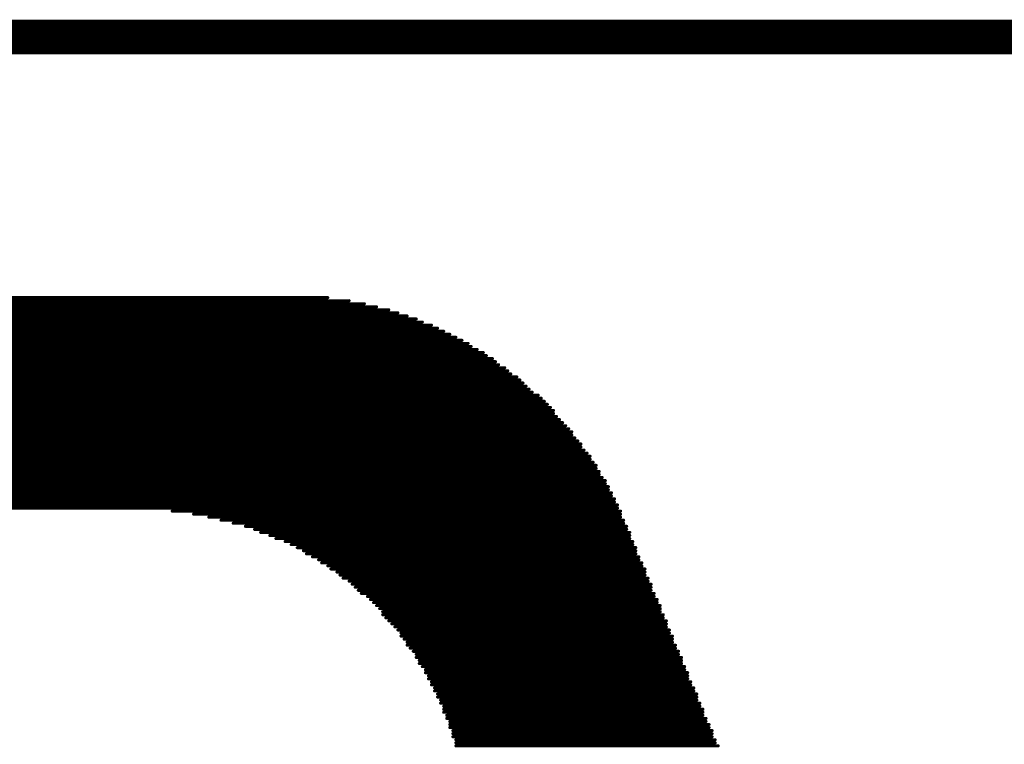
# Model space of a CAD drawing. Header units: millimetres. Extents: x 138 to 555, y 26 to 334.
# Tile 48 of 202: x 318.9 to 323, y 46.85 to 49.86. Entities that reach past the tile are written whole.
import ezdxf

# ---------------------------------------------------------------- set-up
doc = ezdxf.new("R2010")
doc.units = ezdxf.units.MM
doc.layers.add('Mechanical31', color=56, linetype='Continuous')
doc.layers.add('Mechanical32', color=56, linetype='Continuous')

# ---------------------------------------------------------------- blocks, each defined once
blk = doc.blocks.new('CARTOUCHE_STM_TOP_485')
at = {"layer": 'Mechanical31', "const_width": 0.12}
blk.add_lwpolyline([(0, 24), (121, 24)], dxfattribs=at)
blk = doc.blocks.new('CARTOUCHE_STM_BOTTOM_486')
at = {"layer": 'Mechanical32'}
for points, const_width in [([(0, 24), (121, 24)], 0.12), ([(107.6279, 22.8768), (116.3401, 22.8768)], 0.0127), ([(107.6406, 22.8895), (116.2766, 22.8895)], 0.0127), ([(107.6533, 22.9022), (116.1877, 22.9022)], 0.0127), ([(107.6152, 22.8641), (116.3909, 22.8641)], 0.0127), ([(107.6152, 22.8514), (116.4417, 22.8514)], 0.0127), ([(107.6152, 22.8387), (116.4798, 22.8387)], 0.0127), ([(107.6152, 22.826), (116.5179, 22.826)], 0.0127), ([(107.6152, 22.8133), (116.556, 22.8133)], 0.0127), ([(107.6152, 22.8006), (116.5814, 22.8006)], 0.0127), ([(107.6152, 22.7879), (116.6195, 22.7879)], 0.0127), ([(107.6152, 22.7752), (116.6449, 22.7752)], 0.0127), ([(107.6279, 22.7625), (116.6703, 22.7625)], 0.0127), ([(107.6279, 22.7498), (116.6957, 22.7498)], 0.0127), ([(107.6406, 22.7371), (116.7211, 22.7371)], 0.0127), ([(107.6406, 22.7244), (116.7465, 22.7244)], 0.0127), ([(107.6406, 22.7117), (116.7719, 22.7117)], 0.0127), ([(107.6533, 22.699), (116.7846, 22.699)], 0.0127), ([(107.6533, 22.6863), (116.81, 22.6863)], 0.0127), ([(107.666, 22.6736), (116.8354, 22.6736)], 0.0127), ([(107.666, 22.6609), (116.8481, 22.6609)], 0.0127), ([(107.666, 22.6482), (116.8735, 22.6482)], 0.0127), ([(107.6787, 22.6355), (116.8862, 22.6355)], 0.0127), ([(107.6787, 22.6228), (116.8989, 22.6228)], 0.0127), ([(107.6914, 22.6101), (116.9243, 22.6101)], 0.0127), ([(107.6914, 22.5974), (116.937, 22.5974)], 0.0127), ([(107.7041, 22.5847), (116.9497, 22.5847)], 0.0127), ([(107.7041, 22.572), (116.9751, 22.572)], 0.0127), ([(107.7041, 22.5593), (116.9878, 22.5593)], 0.0127), ([(107.7168, 22.5466), (117.0005, 22.5466)], 0.0127), ([(107.7168, 22.5339), (117.0132, 22.5339)], 0.0127), ([(107.7295, 22.5212), (117.0259, 22.5212)], 0.0127), ([(107.7295, 22.5085), (117.0386, 22.5085)], 0.0127), ([(107.7295, 22.4958), (117.064, 22.4958)], 0.0127), ([(107.7422, 22.4831), (117.0767, 22.4831)], 0.0127), ([(107.7422, 22.4704), (117.0894, 22.4704)], 0.0127), ([(107.7549, 22.4577), (117.1021, 22.4577)], 0.0127), ([(107.7549, 22.445), (117.1148, 22.445)], 0.0127), ([(107.7676, 22.4323), (117.1275, 22.4323)], 0.0127), ([(107.7676, 22.4196), (117.1275, 22.4196)], 0.0127), ([(107.7676, 22.4069), (117.1402, 22.4069)], 0.0127), ([(107.7803, 22.3942), (117.1529, 22.3942)], 0.0127), ([(107.7803, 22.3815), (117.1656, 22.3815)], 0.0127), ([(107.793, 22.3688), (117.1783, 22.3688)], 0.0127), ([(107.793, 22.3561), (117.191, 22.3561)], 0.0127), ([(107.793, 22.3434), (117.2037, 22.3434)], 0.0127), ([(107.8057, 22.3307), (117.2037, 22.3307)], 0.0127), ([(107.8057, 22.318), (117.2164, 22.318)], 0.0127), ([(107.8184, 22.3053), (117.2291, 22.3053)], 0.0127), ([(107.8184, 22.2926), (117.2418, 22.2926)], 0.0127), ([(107.8184, 22.2799), (117.2418, 22.2799)], 0.0127), ([(107.8311, 22.2672), (117.2545, 22.2672)], 0.0127), ([(107.8311, 22.2545), (117.2672, 22.2545)], 0.0127), ([(107.8438, 22.2418), (117.2799, 22.2418)], 0.0127), ([(107.8438, 22.2291), (117.2799, 22.2291)], 0.0127), ([(107.8565, 22.2164), (117.2926, 22.2164)], 0.0127), ([(107.8565, 22.2037), (117.3053, 22.2037)], 0.0127), ([(107.8565, 22.191), (117.3053, 22.191)], 0.0127), ([(107.8692, 22.1783), (117.318, 22.1783)], 0.0127), ([(107.8692, 22.1656), (117.318, 22.1656)], 0.0127), ([(107.8819, 22.1529), (117.3307, 22.1529)], 0.0127), ([(107.8819, 22.1402), (117.3434, 22.1402)], 0.0127), ([(107.8819, 22.1275), (117.3434, 22.1275)], 0.0127), ([(107.8946, 22.1148), (117.3561, 22.1148)], 0.0127), ([(107.8946, 22.1021), (117.3561, 22.1021)], 0.0127), ([(107.9073, 22.0894), (117.3688, 22.0894)], 0.0127), ([(107.9073, 22.0767), (117.3688, 22.0767)], 0.0127), ([(107.92, 22.064), (117.3815, 22.064)], 0.0127), ([(107.92, 22.0513), (117.3815, 22.0513)], 0.0127), ([(107.9454, 22.0386), (117.3942, 22.0386)], 0.0127), ([(107.9835, 22.0259), (117.3942, 22.0259)], 0.0127), ([(115.54, 22.0132), (117.4069, 22.0132)], 0.0127), ([(115.6289, 22.0005), (117.4069, 22.0005)], 0.0127), ([(115.6924, 21.9878), (117.4069, 21.9878)], 0.0127), ([(115.7432, 21.9751), (117.4196, 21.9751)], 0.0127), ([(115.794, 21.9624), (117.4196, 21.9624)], 0.0127), ([(115.8448, 21.9497), (117.4323, 21.9497)], 0.0127), ([(115.8829, 21.937), (117.4323, 21.937)], 0.0127), ([(115.9083, 21.9243), (117.445, 21.9243)], 0.0127), ([(115.9464, 21.9116), (117.445, 21.9116)], 0.0127), ([(115.9718, 21.8989), (117.445, 21.8989)], 0.0127), ([(116.0099, 21.8862), (117.4577, 21.8862)], 0.0127), ([(116.0353, 21.8735), (117.4577, 21.8735)], 0.0127), ([(116.0607, 21.8608), (117.4704, 21.8608)], 0.0127), ([(116.0861, 21.8481), (117.4704, 21.8481)], 0.0127), ([(116.0988, 21.8354), (117.4704, 21.8354)], 0.0127), ([(116.1242, 21.8227), (117.4831, 21.8227)], 0.0127), ([(116.1496, 21.81), (117.4831, 21.81)], 0.0127), ([(116.1623, 21.7973), (117.4958, 21.7973)], 0.0127), ([(116.1877, 21.7846), (117.4958, 21.7846)], 0.0127), ([(116.2004, 21.7719), (117.5085, 21.7719)], 0.0127), ([(116.2258, 21.7592), (117.5085, 21.7592)], 0.0127), ([(116.2385, 21.7465), (117.5085, 21.7465)], 0.0127), ([(116.2512, 21.7338), (117.5212, 21.7338)], 0.0127), ([(116.2766, 21.7211), (117.5212, 21.7211)], 0.0127), ([(116.2893, 21.7084), (117.5339, 21.7084)], 0.0127), ([(116.302, 21.6957), (117.5339, 21.6957)], 0.0127), ([(116.3147, 21.683), (117.5339, 21.683)], 0.0127), ([(116.3274, 21.6703), (117.5466, 21.6703)], 0.0127), ([(116.3528, 21.6576), (117.5466, 21.6576)], 0.0127), ([(116.3655, 21.6449), (117.5593, 21.6449)], 0.0127), ([(116.3782, 21.6322), (117.5593, 21.6322)], 0.0127), ([(116.3909, 21.6195), (117.572, 21.6195)], 0.0127), ([(116.4036, 21.6068), (117.572, 21.6068)], 0.0127), ([(116.4163, 21.5941), (117.572, 21.5941)], 0.0127), ([(116.4163, 21.5814), (117.5847, 21.5814)], 0.0127), ([(116.429, 21.5687), (117.5847, 21.5687)], 0.0127), ([(116.4417, 21.556), (117.5974, 21.556)], 0.0127), ([(116.4544, 21.5433), (117.5974, 21.5433)], 0.0127), ([(116.4671, 21.5306), (117.5974, 21.5306)], 0.0127), ([(116.4798, 21.5179), (117.6101, 21.5179)], 0.0127), ([(116.4925, 21.5052), (117.6101, 21.5052)], 0.0127), ([(116.4925, 21.4925), (117.6228, 21.4925)], 0.0127), ([(116.5052, 21.4798), (117.6228, 21.4798)], 0.0127), ([(116.5179, 21.4671), (117.6228, 21.4671)], 0.0127), ([(116.5179, 21.4544), (117.6355, 21.4544)], 0.0127), ([(116.5306, 21.4417), (117.6355, 21.4417)], 0.0127), ([(116.5433, 21.429), (117.6482, 21.429)], 0.0127), ([(116.556, 21.4163), (117.6482, 21.4163)], 0.0127), ([(116.556, 21.4036), (117.6609, 21.4036)], 0.0127), ([(116.5687, 21.3909), (117.6609, 21.3909)], 0.0127), ([(116.5687, 21.3782), (117.6609, 21.3782)], 0.0127), ([(116.5814, 21.3655), (117.6736, 21.3655)], 0.0127), ([(116.5941, 21.3528), (117.6736, 21.3528)], 0.0127), ([(116.5941, 21.3401), (117.6863, 21.3401)], 0.0127), ([(116.6068, 21.3274), (117.6863, 21.3274)], 0.0127), ([(116.6068, 21.3147), (117.6863, 21.3147)], 0.0127), ([(116.6195, 21.302), (117.699, 21.302)], 0.0127), ([(116.6195, 21.2893), (117.699, 21.2893)], 0.0127), ([(116.6322, 21.2766), (117.7117, 21.2766)], 0.0127), ([(116.6322, 21.2639), (117.7117, 21.2639)], 0.0127), ([(116.6449, 21.2512), (117.7244, 21.2512)], 0.0127), ([(116.6449, 21.2385), (117.7244, 21.2385)], 0.0127), ([(116.6576, 21.2258), (117.7244, 21.2258)], 0.0127), ([(116.6576, 21.2131), (117.7371, 21.2131)], 0.0127), ([(116.6703, 21.2004), (117.7371, 21.2004)], 0.0127), ([(116.6703, 21.1877), (117.7498, 21.1877)], 0.0127), ([(116.6703, 21.175), (117.7498, 21.175)], 0.0127), ([(116.683, 21.1623), (117.7498, 21.1623)], 0.0127), ([(116.683, 21.1496), (117.7625, 21.1496)], 0.0127), ([(116.6957, 21.1369), (117.7625, 21.1369)], 0.0127), ([(116.6957, 21.1242), (117.7752, 21.1242)], 0.0127), ([(116.6957, 21.1115), (117.7752, 21.1115)], 0.0127), ([(116.7084, 21.0988), (117.7879, 21.0988)], 0.0127), ([(116.7084, 21.0861), (117.7879, 21.0861)], 0.0127), ([(116.7084, 21.0734), (117.7879, 21.0734)], 0.0127), ([(116.7211, 21.0607), (117.8006, 21.0607)], 0.0127), ([(116.7211, 21.048), (117.8006, 21.048)], 0.0127), ([(116.7211, 21.0353), (117.8133, 21.0353)], 0.0127)]:
    blk.add_lwpolyline(points, dxfattribs=dict(at, const_width=const_width))
at = {"layer": 'Mechanical32', "const_width": 0.00635}
for points in [[(116.1845, 22.9022, 1), (116.1909, 22.9022, 1)], [(116.2734, 22.8895, 1), (116.2798, 22.8895, 1)], [(116.3369, 22.8768, 1), (116.3433, 22.8768, 1)], [(116.3877, 22.8641, 1), (116.3941, 22.8641, 1)], [(116.4385, 22.8514, 1), (116.4449, 22.8514, 1)], [(116.4766, 22.8387, 1), (116.483, 22.8387, 1)], [(116.5147, 22.826, 1), (116.5211, 22.826, 1)], [(116.5528, 22.8133, 1), (116.5592, 22.8133, 1)], [(116.5782, 22.8006, 1), (116.5846, 22.8006, 1)], [(116.6163, 22.7879, 1), (116.6227, 22.7879, 1)], [(116.6417, 22.7752, 1), (116.6481, 22.7752, 1)], [(116.6671, 22.7625, 1), (116.6735, 22.7625, 1)], [(116.6925, 22.7498, 1), (116.6989, 22.7498, 1)], [(116.7179, 22.7371, 1), (116.7243, 22.7371, 1)], [(116.7433, 22.7244, 1), (116.7497, 22.7244, 1)], [(116.7687, 22.7117, 1), (116.7751, 22.7117, 1)], [(116.7814, 22.699, 1), (116.7878, 22.699, 1)], [(116.8068, 22.6863, 1), (116.8132, 22.6863, 1)], [(116.8322, 22.6736, 1), (116.8386, 22.6736, 1)], [(116.8449, 22.6609, 1), (116.8513, 22.6609, 1)], [(116.8703, 22.6482, 1), (116.8767, 22.6482, 1)], [(116.883, 22.6355, 1), (116.8894, 22.6355, 1)], [(116.8957, 22.6228, 1), (116.9021, 22.6228, 1)], [(116.9211, 22.6101, 1), (116.9275, 22.6101, 1)], [(116.9338, 22.5974, 1), (116.9402, 22.5974, 1)], [(116.9465, 22.5847, 1), (116.9529, 22.5847, 1)], [(116.9719, 22.572, 1), (116.9783, 22.572, 1)], [(116.9846, 22.5593, 1), (116.991, 22.5593, 1)], [(116.9973, 22.5466, 1), (117.0037, 22.5466, 1)], [(117.01, 22.5339, 1), (117.0164, 22.5339, 1)], [(117.0227, 22.5212, 1), (117.0291, 22.5212, 1)], [(117.0354, 22.5085, 1), (117.0418, 22.5085, 1)], [(117.0608, 22.4958, 1), (117.0672, 22.4958, 1)], [(117.0735, 22.4831, 1), (117.0799, 22.4831, 1)], [(117.0862, 22.4704, 1), (117.0926, 22.4704, 1)], [(117.0989, 22.4577, 1), (117.1053, 22.4577, 1)], [(117.1116, 22.445, 1), (117.118, 22.445, 1)], [(117.1243, 22.4323, 1), (117.1307, 22.4323, 1)], [(117.1243, 22.4196, 1), (117.1307, 22.4196, 1)], [(117.137, 22.4069, 1), (117.1434, 22.4069, 1)], [(117.1497, 22.3942, 1), (117.1561, 22.3942, 1)], [(117.1624, 22.3815, 1), (117.1688, 22.3815, 1)], [(117.1751, 22.3688, 1), (117.1815, 22.3688, 1)], [(117.1878, 22.3561, 1), (117.1942, 22.3561, 1)], [(117.2005, 22.3434, 1), (117.2069, 22.3434, 1)], [(117.2005, 22.3307, 1), (117.2069, 22.3307, 1)], [(117.2132, 22.318, 1), (117.2196, 22.318, 1)], [(117.2259, 22.3053, 1), (117.2323, 22.3053, 1)], [(117.2386, 22.2926, 1), (117.245, 22.2926, 1)], [(117.2386, 22.2799, 1), (117.245, 22.2799, 1)], [(117.2513, 22.2672, 1), (117.2577, 22.2672, 1)], [(117.264, 22.2545, 1), (117.2704, 22.2545, 1)], [(117.2767, 22.2418, 1), (117.2831, 22.2418, 1)], [(117.2767, 22.2291, 1), (117.2831, 22.2291, 1)], [(117.2894, 22.2164, 1), (117.2958, 22.2164, 1)], [(117.3021, 22.2037, 1), (117.3085, 22.2037, 1)], [(117.3021, 22.191, 1), (117.3085, 22.191, 1)], [(117.3148, 22.1783, 1), (117.3212, 22.1783, 1)], [(117.3148, 22.1656, 1), (117.3212, 22.1656, 1)], [(117.3275, 22.1529, 1), (117.3339, 22.1529, 1)], [(117.3402, 22.1402, 1), (117.3466, 22.1402, 1)], [(117.3402, 22.1275, 1), (117.3466, 22.1275, 1)], [(117.3529, 22.1148, 1), (117.3593, 22.1148, 1)], [(117.3529, 22.1021, 1), (117.3593, 22.1021, 1)], [(117.3656, 22.0894, 1), (117.372, 22.0894, 1)], [(117.3656, 22.0767, 1), (117.372, 22.0767, 1)], [(117.3783, 22.064, 1), (117.3847, 22.064, 1)], [(117.3783, 22.0513, 1), (117.3847, 22.0513, 1)], [(115.5368, 22.0132, 1), (115.5432, 22.0132, 1)], [(117.391, 22.0386, 1), (117.3974, 22.0386, 1)], [(117.391, 22.0259, 1), (117.3974, 22.0259, 1)], [(117.4037, 22.0132, 1), (117.4101, 22.0132, 1)], [(115.6257, 22.0005, 1), (115.6321, 22.0005, 1)], [(115.6892, 21.9878, 1), (115.6956, 21.9878, 1)], [(115.74, 21.9751, 1), (115.7464, 21.9751, 1)], [(117.4037, 22.0005, 1), (117.4101, 22.0005, 1)], [(117.4037, 21.9878, 1), (117.4101, 21.9878, 1)], [(117.4164, 21.9751, 1), (117.4228, 21.9751, 1)], [(115.7908, 21.9624, 1), (115.7972, 21.9624, 1)], [(115.8416, 21.9497, 1), (115.848, 21.9497, 1)], [(115.8797, 21.937, 1), (115.8861, 21.937, 1)], [(117.4164, 21.9624, 1), (117.4228, 21.9624, 1)], [(117.4291, 21.9497, 1), (117.4355, 21.9497, 1)], [(117.4291, 21.937, 1), (117.4355, 21.937, 1)], [(115.9051, 21.9243, 1), (115.9115, 21.9243, 1)], [(115.9432, 21.9116, 1), (115.9496, 21.9116, 1)], [(115.9686, 21.8989, 1), (115.975, 21.8989, 1)], [(116.0067, 21.8862, 1), (116.0131, 21.8862, 1)], [(117.4418, 21.9243, 1), (117.4482, 21.9243, 1)], [(117.4418, 21.9116, 1), (117.4482, 21.9116, 1)], [(117.4418, 21.8989, 1), (117.4482, 21.8989, 1)], [(117.4545, 21.8862, 1), (117.4609, 21.8862, 1)], [(116.0321, 21.8735, 1), (116.0385, 21.8735, 1)], [(116.0575, 21.8608, 1), (116.0639, 21.8608, 1)], [(116.0829, 21.8481, 1), (116.0893, 21.8481, 1)], [(117.4545, 21.8735, 1), (117.4609, 21.8735, 1)], [(117.4672, 21.8608, 1), (117.4736, 21.8608, 1)], [(117.4672, 21.8481, 1), (117.4736, 21.8481, 1)], [(116.0956, 21.8354, 1), (116.102, 21.8354, 1)], [(116.121, 21.8227, 1), (116.1274, 21.8227, 1)], [(116.1464, 21.81, 1), (116.1528, 21.81, 1)], [(117.4672, 21.8354, 1), (117.4736, 21.8354, 1)], [(117.4799, 21.8227, 1), (117.4863, 21.8227, 1)], [(117.4799, 21.81, 1), (117.4863, 21.81, 1)], [(116.1591, 21.7973, 1), (116.1655, 21.7973, 1)], [(116.1845, 21.7846, 1), (116.1909, 21.7846, 1)], [(116.1972, 21.7719, 1), (116.2036, 21.7719, 1)], [(117.4926, 21.7973, 1), (117.499, 21.7973, 1)], [(117.4926, 21.7846, 1), (117.499, 21.7846, 1)], [(117.5053, 21.7719, 1), (117.5117, 21.7719, 1)], [(116.2226, 21.7592, 1), (116.229, 21.7592, 1)], [(116.2353, 21.7465, 1), (116.2417, 21.7465, 1)], [(116.248, 21.7338, 1), (116.2544, 21.7338, 1)], [(117.5053, 21.7592, 1), (117.5117, 21.7592, 1)], [(117.5053, 21.7465, 1), (117.5117, 21.7465, 1)], [(117.518, 21.7338, 1), (117.5244, 21.7338, 1)], [(116.2734, 21.7211, 1), (116.2798, 21.7211, 1)], [(116.2861, 21.7084, 1), (116.2925, 21.7084, 1)], [(116.2988, 21.6957, 1), (116.3052, 21.6957, 1)], [(116.3115, 21.683, 1), (116.3179, 21.683, 1)], [(117.518, 21.7211, 1), (117.5244, 21.7211, 1)], [(117.5307, 21.7084, 1), (117.5371, 21.7084, 1)], [(117.5307, 21.6957, 1), (117.5371, 21.6957, 1)], [(117.5307, 21.683, 1), (117.5371, 21.683, 1)], [(116.3242, 21.6703, 1), (116.3306, 21.6703, 1)], [(116.3496, 21.6576, 1), (116.356, 21.6576, 1)], [(116.3623, 21.6449, 1), (116.3687, 21.6449, 1)], [(117.5434, 21.6703, 1), (117.5498, 21.6703, 1)], [(117.5434, 21.6576, 1), (117.5498, 21.6576, 1)], [(117.5561, 21.6449, 1), (117.5625, 21.6449, 1)], [(116.375, 21.6322, 1), (116.3814, 21.6322, 1)], [(116.3877, 21.6195, 1), (116.3941, 21.6195, 1)], [(116.4004, 21.6068, 1), (116.4068, 21.6068, 1)], [(117.5561, 21.6322, 1), (117.5625, 21.6322, 1)], [(117.5688, 21.6195, 1), (117.5752, 21.6195, 1)], [(117.5688, 21.6068, 1), (117.5752, 21.6068, 1)], [(116.4131, 21.5941, 1), (116.4195, 21.5941, 1)], [(116.4131, 21.5814, 1), (116.4195, 21.5814, 1)], [(116.4258, 21.5687, 1), (116.4322, 21.5687, 1)], [(117.5688, 21.5941, 1), (117.5752, 21.5941, 1)], [(117.5815, 21.5814, 1), (117.5879, 21.5814, 1)], [(117.5815, 21.5687, 1), (117.5879, 21.5687, 1)], [(116.4385, 21.556, 1), (116.4449, 21.556, 1)], [(116.4512, 21.5433, 1), (116.4576, 21.5433, 1)], [(116.4639, 21.5306, 1), (116.4703, 21.5306, 1)], [(116.4766, 21.5179, 1), (116.483, 21.5179, 1)], [(117.5942, 21.556, 1), (117.6006, 21.556, 1)], [(117.5942, 21.5433, 1), (117.6006, 21.5433, 1)], [(117.5942, 21.5306, 1), (117.6006, 21.5306, 1)], [(117.6069, 21.5179, 1), (117.6133, 21.5179, 1)], [(116.4893, 21.5052, 1), (116.4957, 21.5052, 1)], [(116.4893, 21.4925, 1), (116.4957, 21.4925, 1)], [(116.502, 21.4798, 1), (116.5084, 21.4798, 1)], [(117.6069, 21.5052, 1), (117.6133, 21.5052, 1)], [(117.6196, 21.4925, 1), (117.626, 21.4925, 1)], [(117.6196, 21.4798, 1), (117.626, 21.4798, 1)], [(116.5147, 21.4671, 1), (116.5211, 21.4671, 1)], [(116.5147, 21.4544, 1), (116.5211, 21.4544, 1)], [(116.5274, 21.4417, 1), (116.5338, 21.4417, 1)], [(117.6196, 21.4671, 1), (117.626, 21.4671, 1)], [(117.6323, 21.4544, 1), (117.6387, 21.4544, 1)], [(117.6323, 21.4417, 1), (117.6387, 21.4417, 1)], [(116.5401, 21.429, 1), (116.5465, 21.429, 1)], [(116.5528, 21.4163, 1), (116.5592, 21.4163, 1)], [(116.5528, 21.4036, 1), (116.5592, 21.4036, 1)], [(117.645, 21.429, 1), (117.6514, 21.429, 1)], [(117.645, 21.4163, 1), (117.6514, 21.4163, 1)], [(117.6577, 21.4036, 1), (117.6641, 21.4036, 1)], [(116.5655, 21.3909, 1), (116.5719, 21.3909, 1)], [(116.5655, 21.3782, 1), (116.5719, 21.3782, 1)], [(116.5782, 21.3655, 1), (116.5846, 21.3655, 1)], [(116.5909, 21.3528, 1), (116.5973, 21.3528, 1)], [(117.6577, 21.3909, 1), (117.6641, 21.3909, 1)], [(117.6577, 21.3782, 1), (117.6641, 21.3782, 1)], [(117.6704, 21.3655, 1), (117.6768, 21.3655, 1)], [(117.6704, 21.3528, 1), (117.6768, 21.3528, 1)], [(116.5909, 21.3401, 1), (116.5973, 21.3401, 1)], [(116.6036, 21.3274, 1), (116.61, 21.3274, 1)], [(116.6036, 21.3147, 1), (116.61, 21.3147, 1)], [(117.6831, 21.3401, 1), (117.6895, 21.3401, 1)], [(117.6831, 21.3274, 1), (117.6895, 21.3274, 1)], [(117.6831, 21.3147, 1), (117.6895, 21.3147, 1)], [(116.6163, 21.302, 1), (116.6227, 21.302, 1)], [(116.6163, 21.2893, 1), (116.6227, 21.2893, 1)], [(116.629, 21.2766, 1), (116.6354, 21.2766, 1)], [(117.6958, 21.302, 1), (117.7022, 21.302, 1)], [(117.6958, 21.2893, 1), (117.7022, 21.2893, 1)], [(117.7085, 21.2766, 1), (117.7149, 21.2766, 1)], [(116.629, 21.2639, 1), (116.6354, 21.2639, 1)], [(116.6417, 21.2512, 1), (116.6481, 21.2512, 1)], [(116.6417, 21.2385, 1), (116.6481, 21.2385, 1)], [(117.7085, 21.2639, 1), (117.7149, 21.2639, 1)], [(117.7212, 21.2512, 1), (117.7276, 21.2512, 1)], [(117.7212, 21.2385, 1), (117.7276, 21.2385, 1)], [(116.6544, 21.2258, 1), (116.6608, 21.2258, 1)], [(116.6544, 21.2131, 1), (116.6608, 21.2131, 1)], [(116.6671, 21.2004, 1), (116.6735, 21.2004, 1)], [(117.7212, 21.2258, 1), (117.7276, 21.2258, 1)], [(117.7339, 21.2131, 1), (117.7403, 21.2131, 1)], [(117.7339, 21.2004, 1), (117.7403, 21.2004, 1)], [(116.6671, 21.1877, 1), (116.6735, 21.1877, 1)], [(116.6671, 21.175, 1), (116.6735, 21.175, 1)], [(116.6798, 21.1623, 1), (116.6862, 21.1623, 1)], [(116.6798, 21.1496, 1), (116.6862, 21.1496, 1)], [(117.7466, 21.1877, 1), (117.753, 21.1877, 1)], [(117.7466, 21.175, 1), (117.753, 21.175, 1)], [(117.7466, 21.1623, 1), (117.753, 21.1623, 1)], [(117.7593, 21.1496, 1), (117.7657, 21.1496, 1)], [(116.6925, 21.1369, 1), (116.6989, 21.1369, 1)], [(116.6925, 21.1242, 1), (116.6989, 21.1242, 1)], [(116.6925, 21.1115, 1), (116.6989, 21.1115, 1)], [(117.7593, 21.1369, 1), (117.7657, 21.1369, 1)], [(117.772, 21.1242, 1), (117.7784, 21.1242, 1)], [(117.772, 21.1115, 1), (117.7784, 21.1115, 1)], [(116.7052, 21.0988, 1), (116.7116, 21.0988, 1)], [(116.7052, 21.0861, 1), (116.7116, 21.0861, 1)], [(116.7052, 21.0734, 1), (116.7116, 21.0734, 1)], [(117.7847, 21.0988, 1), (117.7911, 21.0988, 1)], [(117.7847, 21.0861, 1), (117.7911, 21.0861, 1)], [(117.7847, 21.0734, 1), (117.7911, 21.0734, 1)], [(116.7179, 21.0607, 1), (116.7243, 21.0607, 1)], [(116.7179, 21.048, 1), (116.7243, 21.048, 1)], [(116.7179, 21.0353, 1), (116.7243, 21.0353, 1)], [(117.7974, 21.0607, 1), (117.8038, 21.0607, 1)], [(117.7974, 21.048, 1), (117.8038, 21.048, 1)], [(117.8101, 21.0353, 1), (117.8165, 21.0353, 1)]]:
    blk.add_lwpolyline(points, format="xyb", close=True, dxfattribs=at)

msp = doc.modelspace()

# ---------------------------------------------------------------- block references
for name, p in [('CARTOUCHE_STM_BOTTOM_486', (203.9929, 25.8041)), ('CARTOUCHE_STM_TOP_485', (203.9179, 25.7791))]:
    msp.add_blockref(name, p)

doc.saveas('drawing.dxf')
